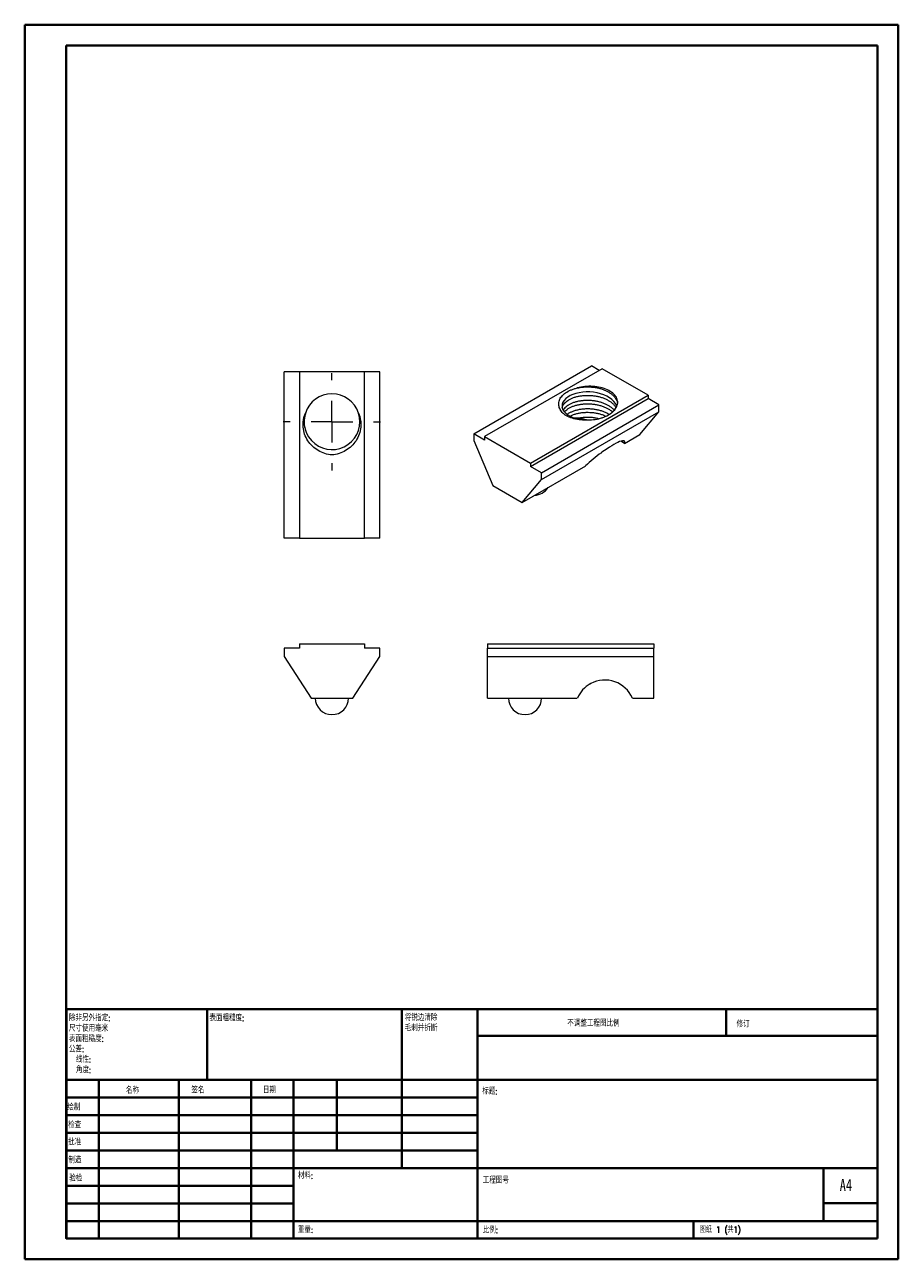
# Model space of a CAD drawing. Header units: millimetres. Extents: x 0 to 210, y 0 to 297.
import ezdxf

# ---------------------------------------------------------------- set-up
doc = ezdxf.new("R2010")
doc.units = ezdxf.units.MM
doc.styles.add('SLDTEXTSTYLE0', font='TXT', dxfattribs={"width": 0.75, "bigfont": 'bigfont'})
doc.styles.add('SLDTEXTSTYLE1', font='TXT', dxfattribs={"width": 0.75})
doc.styles.add('SLDTEXTSTYLE2', font='TXT', dxfattribs={"width": 0.694444, "bigfont": 'bigfont'})

# ---------------------------------------------------------------- blocks, each defined once
blk = doc.blocks.new('SW_NOTE_0')
at = {"color": 0, "linetype": 'Continuous', "lineweight": 0, "char_height": 1.5, "attachment_point": 1, "style": 'SLDTEXTSTYLE0'}
for s, insert in [('\\M+18FAB锐边\\M+190B4\\M+18F9C', (0, 1.93)), ('\\M+196D1\\M+18E68\\M+19BF3\\M+190DC\\M+19266', (0, -0.57))]:
    blk.add_mtext(s, dxfattribs=dict(at, insert=insert))
blk = doc.blocks.new('SW_NOTE_1')
at = {"color": 0, "linetype": 'Continuous', "lineweight": 0, "char_height": 1.5, "attachment_point": 1, "style": 'SLDTEXTSTYLE0'}
for s, insert in [('\\M+18F9C\\M+194F1另\\M+18A4F\\M+18E77\\M+192E8:', (0, 1.93)), ('\\M+18EDA\\M+190A1\\M+18E67\\M+19770\\M+19F7C\\M+195C4', (0, -0.57)), ('\\M+1955C\\M+196CA\\M+19165糙\\M+19378:', (0, -3.07)), ('\\M+18CF6\\M+18DB7:', (0, -5.57)), ('线\\M+190AB:', (1.69, -8.07)), ('\\M+18A70\\M+19378:', (1.69, -10.57))]:
    blk.add_mtext(s, dxfattribs=dict(at, insert=insert))
blk = doc.blocks.new('SW_CENTERMARKSYMBOL_0')
at = {"color": 0, "linetype": 'Continuous', "lineweight": 0}
for p, q in [((0, 10), (0, 11.7)), ((0, 0), (0, 5)), ((-10, 0), (-11.7, 0)), ((0, 0), (-5, 0)), ((0, 0), (0, -5)), ((0, 0), (5, 0)), ((10, 0), (11.7, 0)), ((0, -10), (0, -11.7))]:
    blk.add_line(p, q, dxfattribs=at)

msp = doc.modelspace()

# ---------------------------------------------------------------- linework, layer by layer
at = {"color": 7, "linetype": 'Continuous', "lineweight": 40}
for p, q in [((0.08, 0.21), (0.08, 297.21)), ((0.08, 297.21), (210.08, 297.21)), ((210.08, 0.21), (210.08, 297.21)), ((210.08, 292.21), (210.08, 297.21)), ((10.08, 292.21), (205.08, 292.21)), ((10.08, 5.21), (10.08, 292.21)), ((205.08, 5.21), (205.08, 292.21)), ((10.11, 60.37), (205.08, 60.37)), ((10.11, 60.37), (10.11, 5.12)), ((43.91, 43.37), (43.91, 60.37)), ((90.71, 60.37), (90.71, 22.12)), ((108.91, 60.37), (108.91, 5.12)), ((168.68, 54.09), (168.68, 60.46)), ((205.08, 54), (108.91, 54)), ((205.08, 43.37), (10.11, 43.37)), ((17.91, 43.37), (17.91, 5.12)), ((37.1, 43.37), (37.1, 5.12)), ((54.51, 43.37), (54.51, 5.12)), ((64.71, 5.12), (64.71, 43.37)), ((75.11, 26.37), (75.11, 43.37)), ((108.91, 39.12), (10.11, 39.12)), ((108.91, 34.87), (10.11, 34.87)), ((108.91, 30.62), (10.11, 30.62)), ((108.91, 26.37), (10.11, 26.37)), ((64.71, 22.12), (10.11, 22.12)), ((64.71, 22.12), (205.08, 22.12)), ((192.08, 9.46), (192.08, 22.21)), ((64.71, 17.87), (10.11, 17.87)), ((64.71, 13.62), (10.11, 13.62)), ((205.08, 13.71), (192.08, 13.71)), ((10.11, 9.37), (205.08, 9.37)), ((160.88, 5.21), (160.88, 9.46)), ((10.08, 5.21), (205.08, 5.21)), ((205.08, 5.21), (180.99, 5.21)), ((0.08, 0.21), (210.08, 0.21))]:
    msp.add_line(p, q, dxfattribs=at)
at = {"color": 7, "linetype": 'Continuous', "lineweight": 15}
for p, q in [((108.01, 198.81), (136.29, 215.14)), ((138.91, 214.45), (110.62, 198.12)), ((138.2, 214.04), (136.29, 215.14)), ((149.94, 208.08), (138.91, 214.45)), ((62.43, 173.71), (62.43, 213.71)), ((66.13, 213.71), (62.43, 213.71)), ((66.13, 213.71), (66.13, 173.71)), ((81.73, 213.71), (66.13, 213.71)), ((81.73, 173.71), (81.73, 213.71)), ((85.43, 213.71), (81.73, 213.71)), ((85.43, 173.71), (85.43, 213.71)), ((121.65, 191.75), (149.94, 208.08)), ((149.94, 208.08), (149.94, 207.26)), ((121.65, 190.93), (149.94, 207.26)), ((124.27, 189.42), (152.55, 205.75)), ((152.55, 205.75), (149.94, 207.26)), ((152.55, 204.12), (152.55, 205.75)), ((124.27, 187.79), (152.55, 204.12)), ((147.96, 198.61), (152.55, 204.12)), ((67.34, 200.51), (67.41, 200.22)), ((110.62, 197.3), (108.01, 198.81)), ((108.01, 198.81), (108.01, 197.18)), ((108.01, 197.18), (112.6, 186.36)), ((110.62, 198.12), (110.62, 197.3)), ((110.62, 198.12), (121.65, 191.75)), ((144.28, 196.49), (143.36, 197.02)), ((144.28, 196.49), (147.96, 198.61)), ((119.67, 182.28), (134.93, 191.09)), ((121.65, 191.75), (121.65, 190.93)), ((124.27, 189.42), (121.65, 190.93)), ((119.67, 182.28), (124.27, 187.79)), ((124.27, 187.79), (124.27, 189.42)), ((112.6, 186.36), (119.67, 182.28)), ((66.13, 173.71), (62.43, 173.71)), ((66.13, 173.71), (81.73, 173.71)), ((85.43, 173.71), (81.73, 173.71)), ((66.13, 147.24), (62.43, 147.24)), ((62.43, 147.24), (62.43, 145.24)), ((66.13, 148.24), (66.13, 147.24)), ((66.13, 148.24), (81.73, 148.24)), ((81.73, 148.24), (81.73, 147.24)), ((85.43, 147.24), (81.73, 147.24)), ((85.43, 145.24), (85.43, 147.24)), ((111.35, 148.24), (151.35, 148.24)), ((111.35, 148.24), (111.35, 147.24)), ((111.35, 145.24), (111.35, 147.24)), ((111.35, 147.24), (151.35, 147.24)), ((151.35, 148.24), (151.35, 147.24)), ((151.35, 145.24), (151.35, 147.24)), ((62.43, 145.24), (68.93, 135.24)), ((78.93, 135.24), (85.43, 145.24)), ((111.35, 145.24), (151.35, 145.24)), ((111.35, 135.24), (111.35, 145.24)), ((151.35, 135.24), (151.35, 145.24)), ((136.04, 138.66), (136.15, 138.72)), ((68.93, 135.24), (78.93, 135.24)), ((111.35, 135.24), (132.92, 135.24)), ((146.15, 135.24), (151.35, 135.24))]:
    msp.add_line(p, q, dxfattribs=at)
at = {"color": 7, "linetype": 'Continuous', "lineweight": 15, "flags": 128}
for points in [[(142.44, 205.47), (142.41, 205.56), (142.13, 206.09), (141.73, 206.59), (141.24, 207.05), (140.67, 207.47), (140.02, 207.84), (139.29, 208.16), (138.5, 208.43), (137.66, 208.64), (136.8, 208.78), (135.94, 208.86), (135.07, 208.86), (134.21, 208.81), (133.37, 208.69), (132.58, 208.51), (131.85, 208.27), (131.2, 207.98), (130.63, 207.64), (130.14, 207.27), (129.75, 206.85), (129.46, 206.41), (129.29, 205.96), (129.24, 205.5), (129.29, 205.04), (129.46, 204.59), (129.75, 204.15), (130.14, 203.73), (130.63, 203.35), (131.2, 203.02), (131.85, 202.73), (132.58, 202.49), (133.37, 202.31), (134.21, 202.19), (135.07, 202.13), (135.94, 202.14), (136.8, 202.21), (137.66, 202.35), (138.5, 202.56), (139.29, 202.83), (140.02, 203.16), (140.67, 203.53), (141.14, 203.86), (141.56, 204.23), (141.92, 204.62), (141.92, 204.62)], [(141.92, 204.62), (142.12, 204.87), (142.29, 205.13), (142.42, 205.4), (142.53, 205.67), (142.59, 205.94), (142.63, 206.22), (142.63, 206.5), (142.6, 206.77), (142.53, 207.05), (142.43, 207.32), (142.3, 207.58), (142.13, 207.84), (141.93, 208.09), (141.7, 208.34), (141.44, 208.57), (141.15, 208.79), (140.84, 209), (140.5, 209.2), (140.14, 209.38), (139.75, 209.54), (139.35, 209.69), (138.93, 209.83), (138.49, 209.94), (138.04, 210.04), (137.58, 210.12), (137.11, 210.17), (136.64, 210.21), (136.16, 210.23), (135.68, 210.23), (135.2, 210.21), (134.73, 210.17), (134.26, 210.11), (133.8, 210.03), (133.35, 209.93), (132.91, 209.82)]]:
    msp.add_lwpolyline(points, dxfattribs=at)
at = {"color": 7, "linetype": 'Continuous', "lineweight": 15}
for centre, radius, start, end in [((73.93, 201.71), 6.7, 18.1886, 161.8114), ((73.94, 201.7), 6.7, 158.5005, 18.222), ((122.5, 188), 4, 272.1029, 327.8917), ((139.54, 132.34), 7.22, 118.9594, 156.372), ((139.54, 132.34), 7.22, 23.628, 117.7222), ((73.93, 135.24), 4, 180, 0), ((120.35, 135.24), 4, 180, 0)]:
    msp.add_arc(centre, radius, start, end, dxfattribs=at)
for start_param, end_param in [(5.978586, 7.62084), (1.359248, 2.012221)]:
    msp.add_ellipse((138.27, 192.19), major_axis=(6.03, 4.84), ratio=0.176199, start_param=start_param, end_param=end_param, dxfattribs=at)
for points, knots in [([(130.28, 203.1), (129.9, 203.36), (129.58, 203.64), (129.04, 204.23), (128.83, 204.55), (128.55, 205.2), (128.46, 205.53), (128.43, 206.2), (128.48, 206.54), (128.72, 207.19), (128.92, 207.51), (129.42, 208.11), (129.74, 208.4), (130.49, 208.92), (130.91, 209.14), (131.62, 209.44), (131.87, 209.53), (132.38, 209.69), (132.64, 209.76), (132.91, 209.82)], [0, 0, 0, 0, 0.125, 0.125, 0.25, 0.25, 0.375, 0.375, 0.5, 0.5, 0.625, 0.625, 0.75, 0.75, 0.875, 0.875, 0.9375, 0.9375, 1, 1, 1, 1]), ([(129.28, 205.09), (129.29, 205.11), (129.31, 205.28), (129.45, 205.6), (129.73, 206.04), (130.12, 206.45), (130.61, 206.83), (131.18, 207.17), (131.84, 207.46), (132.57, 207.7), (133.36, 207.88), (134.2, 208), (135.07, 208.06), (135.94, 208.05), (136.8, 207.98), (137.67, 207.84), (138.51, 207.63), (139.3, 207.36), (140.03, 207.03), (140.69, 206.66), (141.26, 206.24), (141.75, 205.78), (142.08, 205.38), (142.2, 205.13), (142.24, 205.06)], [0, 0, 0, 0, 0.005166, 0.054049, 0.103362, 0.152676, 0.201558, 0.249601, 0.297643, 0.346526, 0.395839, 0.445153, 0.494035, 0.542078, 0.590121, 0.639003, 0.688316, 0.73763, 0.786512, 0.834555, 0.882598, 0.93148, 0.980794, 1, 1, 1, 1]), ([(132.91, 209.82), (133.15, 209.87), (133.63, 209.97), (134.39, 210.06), (135.16, 210.1), (135.97, 210.09), (136.8, 210.02), (137.67, 209.88), (138.51, 209.67), (139.3, 209.4), (140.03, 209.07), (140.69, 208.7), (141.26, 208.28), (141.75, 207.82), (142.14, 207.32), (142.42, 206.79), (142.57, 206.36), (142.59, 206.11), (142.6, 206.05)], [0, 0, 0, 0, 0.060476, 0.120799, 0.18055, 0.239336, 0.30531, 0.372436, 0.440155, 0.507873, 0.575, 0.640973, 0.706947, 0.774073, 0.841792, 0.909511, 0.976637, 1, 1, 1, 1]), ([(141.79, 204.48), (141.77, 204.5), (141.62, 204.69), (141.25, 205.01), (140.69, 205.43), (140.03, 205.81), (139.3, 206.13), (138.51, 206.4), (137.67, 206.61), (136.8, 206.75), (135.94, 206.83), (135.07, 206.83), (134.2, 206.78), (133.36, 206.66), (132.57, 206.48), (131.84, 206.24), (131.18, 205.94), (130.61, 205.61), (130.12, 205.23), (129.75, 204.85), (129.6, 204.59), (129.53, 204.48)], [0, 0, 0, 0, 0.007642, 0.063705, 0.118805, 0.173905, 0.229969, 0.286526, 0.343084, 0.399147, 0.454247, 0.509347, 0.56541, 0.621968, 0.678525, 0.734588, 0.789688, 0.844788, 0.900852, 0.957409, 1, 1, 1, 1]), ([(129.82, 204.07), (129.92, 204.18), (130.14, 204.44), (130.61, 204.79), (131.18, 205.13), (131.84, 205.42), (132.57, 205.66), (133.36, 205.84), (134.2, 205.96), (135.07, 206.02), (135.94, 206.01), (136.8, 205.94), (137.67, 205.8), (138.51, 205.59), (139.3, 205.32), (140.03, 204.99), (140.68, 204.62), (141.13, 204.31), (141.33, 204.11), (141.38, 204.07)], [0, 0, 0, 0, 0.051416, 0.1138, 0.175113, 0.236426, 0.298811, 0.361746, 0.42468, 0.487065, 0.548378, 0.609691, 0.672075, 0.73501, 0.797945, 0.86033, 0.921642, 0.982955, 1, 1, 1, 1]), ([(73.93, 193.71), (73.35, 193.75), (72.78, 193.87), (71.68, 194.22), (71.14, 194.46), (70.14, 195.05), (69.68, 195.39), (68.83, 196.2), (68.46, 196.65), (67.82, 197.61), (67.56, 198.15), (67.19, 199.24), (67.06, 199.81), (66.96, 200.98), (66.98, 201.55), (67.11, 202.42), (67.18, 202.7), (67.35, 203.26), (67.45, 203.53), (67.57, 203.8)], [0, 0, 0, 0, 0.125, 0.125, 0.25, 0.25, 0.375, 0.375, 0.5, 0.5, 0.625, 0.625, 0.75, 0.75, 0.875, 0.875, 0.9375, 0.9375, 1, 1, 1, 1]), ([(80.3, 203.8), (80.42, 203.53), (80.52, 203.26), (80.68, 202.71), (80.75, 202.42), (80.89, 201.56), (80.9, 200.98), (80.8, 199.81), (80.68, 199.24), (80.3, 198.15), (80.04, 197.62), (79.41, 196.65), (79.03, 196.2), (78.19, 195.4), (77.73, 195.05), (76.73, 194.46), (76.19, 194.22), (75.09, 193.87), (74.52, 193.75), (73.93, 193.71)], [0, 0, 0, 0, 0.0625, 0.0625, 0.125, 0.125, 0.25, 0.25, 0.375, 0.375, 0.5, 0.5, 0.625, 0.625, 0.75, 0.75, 0.875, 0.875, 1, 1, 1, 1]), ([(141.92, 204.62), (141.81, 204.47), (141.69, 204.31), (141.42, 204.02), (141.26, 203.87), (140.75, 203.47), (140.35, 203.22), (139.45, 202.79), (138.97, 202.61), (137.92, 202.31), (137.36, 202.2), (136.23, 202.07), (135.65, 202.04), (134.49, 202.05), (133.91, 202.1), (132.79, 202.27), (132.24, 202.39), (131.21, 202.69), (130.72, 202.88), (130.28, 203.1)], [0, 0, 0, 0, 0.0625, 0.0625, 0.125, 0.125, 0.25, 0.25, 0.375, 0.375, 0.5, 0.5, 0.625, 0.625, 0.75, 0.75, 0.875, 0.875, 1, 1, 1, 1]), ([(140.55, 203.46), (140.38, 203.56), (139.99, 203.79), (139.3, 204.09), (138.51, 204.36), (137.67, 204.57), (136.8, 204.71), (135.94, 204.78), (135.07, 204.79), (134.2, 204.74), (133.36, 204.62), (132.57, 204.43), (131.84, 204.19), (131.19, 203.9), (130.74, 203.65), (130.54, 203.49), (130.49, 203.46)], [0, 0, 0, 0, 0.060745, 0.137465, 0.214861, 0.292257, 0.368977, 0.444378, 0.51978, 0.596499, 0.673896, 0.751292, 0.828011, 0.903413, 0.978815, 1, 1, 1, 1]), ([(131.15, 203.05), (131.16, 203.06), (131.37, 203.18), (131.84, 203.38), (132.57, 203.62), (133.36, 203.8), (134.2, 203.92), (135.07, 203.98), (135.94, 203.97), (136.8, 203.9), (137.67, 203.75), (138.51, 203.54), (139.22, 203.31), (139.62, 203.12), (139.78, 203.05)], [0, 0, 0, 0, 0.0083965, 0.0999381, 0.1930798, 0.2870429, 0.381006, 0.4741478, 0.5656894, 0.657231, 0.7503728, 0.8443359, 0.938299, 1, 1, 1, 1]), ([(133.21, 202.53), (133, 202.56), (132.68, 202.6), (132.37, 202.59), (132.27, 202.59)], [0, 0, 0, 0, 0.67805, 1, 1, 1, 1]), ([(137.99, 202.44), (137.88, 202.46), (137.49, 202.56), (136.8, 202.67), (135.92, 202.74), (135.01, 202.75), (134.09, 202.69), (133.5, 202.59), (133.21, 202.53)], [0, 0, 0, 0, 0.071031, 0.250613, 0.42711, 0.61529, 0.806863, 1, 1, 1, 1]), ([(133.21, 202.53), (133.22, 202.53), (133.36, 202.53), (133.63, 202.52), (134.16, 202.44), (134.69, 202.32), (135.08, 202.18), (135.21, 202.13)], [0, 0, 0, 0, 0.016879, 0.212052, 0.407244, 0.805238, 1, 1, 1, 1])]:
    msp.add_open_spline(points, degree=3, knots=knots, dxfattribs=at)
for points in [[(138.84, 194.34), (138.78, 194.3), (138.72, 194.26), (138.66, 194.23)], [(138.66, 194.23), (138.67, 194.23), (138.69, 194.24), (138.71, 194.25)], [(136.18, 138.74), (136.11, 138.72), (136.03, 138.7), (135.96, 138.69)], [(135.96, 138.69), (135.99, 138.68), (136.01, 138.67), (136.04, 138.66)]]:
    msp.add_open_spline(points, degree=3, dxfattribs=at)

# ---------------------------------------------------------------- block references
at = {"color": 7, "linetype": 'Continuous', "lineweight": 0}
for name, p in [('SW_CENTERMARKSYMBOL_0', (73.93, 201.71)), ('SW_NOTE_1', (10.7, 57.11)), ('SW_NOTE_0', (91.42, 57.19))]:
    msp.add_blockref(name, p, dxfattribs=at)

# ---------------------------------------------------------------- texts
at = {"color": 7, "linetype": 'Continuous', "lineweight": 0, "attachment_point": 1}
for s, insert, char_height, style in [('\\M+1955C\\M+196CA\\M+19165糙\\M+19378:', (44.48, 59.04), 1.5, 'SLDTEXTSTYLE0'), ('\\M+19573调\\M+190AE\\M+18D48\\M+192F6图\\M+194E4\\M+197E1', (130.49, 57.75), 1.5, 'SLDTEXTSTYLE0'), ('\\M+18F43订', (171.21, 57.55), 1.5, 'SLDTEXTSTYLE0'), ('\\M+196BC\\M+18FCC', (24.43, 41.62), 1.5, 'SLDTEXTSTYLE0'), ('签\\M+196BC', (40.14, 41.68), 1.5, 'SLDTEXTSTYLE0'), ('\\M+193FA\\M+18AFA', (57.33, 41.7), 1.5, 'SLDTEXTSTYLE0'), ('标题:', (110.07, 41.4), 1.5, 'SLDTEXTSTYLE0'), ('绘\\M+190A7', (10.32, 37.55), 1.5, 'SLDTEXTSTYLE0'), ('检查', (10.52, 33.28), 1.5, 'SLDTEXTSTYLE0'), ('\\M+194E1\\M+18F79', (10.51, 29.19), 1.5, 'SLDTEXTSTYLE0'), ('\\M+190A7\\M+191A2', (10.57, 24.85), 1.5, 'SLDTEXTSTYLE0'), ('\\M+18DDE\\M+197BF:', (65.76, 21.11), 1.5, 'SLDTEXTSTYLE0'), ('验检', (10.78, 20.47), 1.5, 'SLDTEXTSTYLE0'), ('\\M+18D48\\M+192F6图\\M+18D86', (110.18, 19.99), 1.5, 'SLDTEXTSTYLE0'), ('A4', (196, 19.52), 2.91, 'SLDTEXTSTYLE1'), ('\\M+18F64\\M+197CA:', (65.73, 8.07), 1.4986, 'SLDTEXTSTYLE0'), ('\\M+194E4\\M+197E1:', (110.18, 8.02), 1.5, 'SLDTEXTSTYLE0'), ('图纸 1 (\\M+18BA41)', (162.36, 8.11), 1.5, 'SLDTEXTSTYLE2')]:
    msp.add_mtext(s, dxfattribs=dict(at, insert=insert, char_height=char_height, style=style))

doc.saveas('drawing.dxf')
